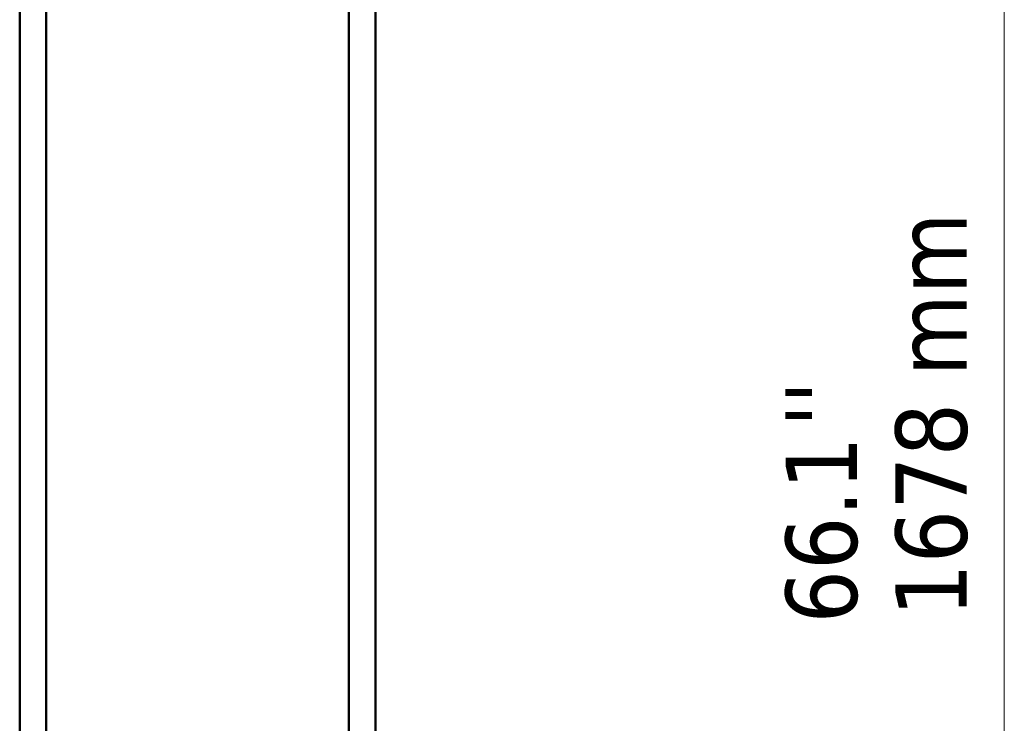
# Model space of a CAD drawing. Header units: millimetres. Extents: x 814 to 3201, y 212 to 4576.
# Tile 53 of 69: x 2441 to 3187, y 3509 to 4042. Entities that reach past the tile are written whole.
import ezdxf

# ---------------------------------------------------------------- set-up
doc = ezdxf.new("R2010")
doc.units = ezdxf.units.MM
doc.header["$LTSCALE"] = 18
for name, color, linetype, lineweight in [('Symbol (ISO)', 7, 'Continuous', 25), ('Widoczne (ISO)', 7, 'Continuous', 50), ('Wymiar (ISO)', 7, 'Continuous', 25)]:
    doc.layers.add(name, color=color, linetype=linetype, lineweight=lineweight)
doc.styles.add('Tekst notatki (ISO)', font='tahoma.ttf')

msp = doc.modelspace()

# ---------------------------------------------------------------- linework, layer by layer
at = {"layer": 'Widoczne (ISO)'}
for p, q in [((2441.27, 4146.99), (2441.27, 2941.93)), ((2461.27, 4146.99), (2461.27, 2941.93)), ((2690.77, 4146.99), (2690.77, 2941.93)), ((2710.77, 4146.99), (2710.77, 2941.93))]:
    msp.add_line(p, q, dxfattribs=at)
at = {"layer": 'Wymiar (ISO)', "lineweight": 18}
msp.add_line((3187.31, 2951.93), (3187.31, 4521.61), dxfattribs=at)

# ---------------------------------------------------------------- texts
at = {"layer": 'Symbol (ISO)', "insert": (3021.46, 3733.61), "char_height": 54, "attachment_point": 1, "rotation": 90, "style": 'Tekst notatki (ISO)'}
msp.add_mtext("\\fTahoma|b0|i0;''", dxfattribs=at)
at = {"layer": 'Wymiar (ISO)', "char_height": 54, "attachment_point": 7, "rotation": 90, "style": 'Tekst notatki (ISO)'}
for s, insert in [('1678 mm', (3159.88, 3589.85)), ('66.1', (3076.64, 3584.8))]:
    msp.add_mtext(s, dxfattribs=dict(at, insert=insert))

doc.saveas('drawing.dxf')
